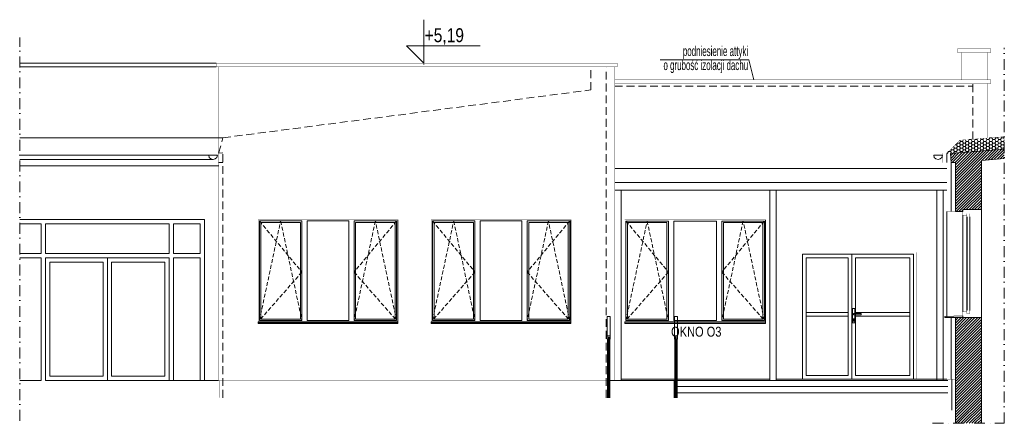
# Model space of a CAD drawing. Header units: millimetres. Extents: x 18880 to 99371, y -5529 to 27899.
# Tile 43 of 158: x 35685 to 37278, y -1716 to -1064. Entities that reach past the tile are written whole.
import ezdxf

# ---------------------------------------------------------------- set-up
doc = ezdxf.new("R2010")
doc.units = ezdxf.units.MM
doc.linetypes.add('DASHED', pattern=[19.05, 12.7, -6.35])
doc.linetypes.add('Kropki i Kreski', pattern=[335.138881, 176.388884, -88.194442, 0, -70.555556])
for name, color, linetype, lineweight in [('AA_HATCH', 252, 'Continuous', 0), ('AA_IZOLACJA', 251, 'Continuous', 0), ('AA_OPIS', 2, 'Continuous', 0), ('AA_WIDOK', 254, 'Continuous', 0), ('AA_WYMIAROWANIE_WEW', 253, 'Continuous', 0), ('AP wymiary', 40, 'Continuous', 0), ('K_SCIANY', 90, 'Continuous', 20)]:
    doc.layers.add(name, color=color, linetype=linetype, lineweight=lineweight)
doc.styles.add('ARIAL', font='arial.ttf')
doc.styles.add('DIM07', font='romans.shx', dxfattribs={"width": 0.7})
doc.styles.add('Dimensions', font='arial.ttf', dxfattribs={"width": 0.8})
doc.linetypes.add('STYROPIAN', pattern='A,0.000141,[1,styropian.shx,S=1,R=0,X=0,Y=0],-14.102004', length=14.102145)
doc.dimstyles.new('Rzędne__wierzch', dxfattribs={"dimtxt": 15, "dimasz": 0.75, "dimexe": 8, "dimexo": 0, "dimgap": 0, "dimtad": 0, "dimjust": 2, "dimtih": 1, "dimtoh": 1, "dimlfac": 0.01, "dimzin": 1, "dimtxsty": 'Dimensions', "dimblk": 'KOTA', "dimcen": 0, "dimse1": 1, "dimse2": 1, "dimsd1": 1, "dimclrd": 256, "dimclre": 256, "dimclrt": 256, "dimazin": 0, "dimtfac": 1, "dimtofl": 0, "dimtmove": 2, "dimatfit": 2, "dimldrblk": 'NONE', "dimfxl": 1, "dimlwd": -1, "dimlwe": -1, "dimarcsym": 0})
pattern_1 = [(45, (-4573.7598, 276.5494), (-2.24506403, 2.24506403), [])]

# ---------------------------------------------------------------- blocks, each defined once
blk = doc.blocks.new('ZOL okno O2')
at = {"layer": 'AA_OPIS', "linetype": 'DASHED', "ltscale": 0.5}
for points in [[(22271.1, 7293.8), (22339.9, 7211.3), (22271.1, 7132.8), (22305.5, 7293.8), (22339.9, 7132.8)], [(22495.1, 7293.8), (22426.3, 7211.3), (22495.1, 7132.8), (22460.7, 7293.8), (22426.3, 7132.8)]]:
    blk.add_lwpolyline(points, dxfattribs=at)
at = {"layer": 'AA_WIDOK', "color": 255, "const_width": 0.3}
for points in [[(22269.1, 7130.8), (22269.1, 7295.8)], [(22269.1, 7295.8), (22497.1, 7295.8)], [(22497.1, 7295.8), (22497.1, 7130.8)]]:
    blk.add_lwpolyline(points, dxfattribs=at)
at = {"layer": 'AA_WIDOK'}
for points in [[(22497.1, 7295.8), (22497.1, 7130.2)], [(22271.1, 7132.8), (22271.1, 7293.8)], [(22271.1, 7293.8), (22339.9, 7293.8)], [(22273.6, 7135.3), (22273.6, 7291.3)], [(22273.6, 7291.3), (22337.4, 7291.3)], [(22337.4, 7291.3), (22337.4, 7135.3)], [(22339.9, 7293.8), (22339.9, 7132.8)], [(22348.5, 7132.8), (22348.5, 7293.8)], [(22348.5, 7293.8), (22417.7, 7293.8)], [(22417.7, 7293.8), (22417.7, 7132.8)], [(22426.3, 7132.8), (22426.3, 7293.8)], [(22426.3, 7293.8), (22495.1, 7293.8)], [(22428.8, 7135.3), (22428.8, 7291.3)], [(22428.8, 7291.3), (22492.6, 7291.3)], [(22492.6, 7291.3), (22492.6, 7135.3)], [(22495.1, 7293.8), (22495.1, 7132.8)], [(22339.9, 7132.8), (22271.1, 7132.8)], [(22337.4, 7135.3), (22273.6, 7135.3)], [(22417.7, 7132.8), (22348.5, 7132.8)], [(22495.1, 7132.8), (22426.3, 7132.8)], [(22492.6, 7135.3), (22428.8, 7135.3)], [(22497.1, 7130), (22497.1, 7130.2)]]:
    blk.add_lwpolyline(points, dxfattribs=at)
at = {"layer": 'AA_WIDOK', "color": 4}
for points in [[(22497.1, 7130.8), (22269.1, 7130.8)], [(22269.1, 7128.3), (22269.1, 7130.8)], [(22269.1, 7130.2), (22269.1, 7130)], [(22269.1, 7130), (22497.1, 7130)], [(22269.1, 7128.3), (22497.1, 7128.3)], [(22269.1, 7127.8), (22269.1, 7128.3)], [(22269.1, 7127.8), (22497.1, 7127.8)], [(22497.1, 7128.3), (22497.1, 7130.8)], [(22497.1, 7127.8), (22497.1, 7128.3)]]:
    blk.add_lwpolyline(points, dxfattribs=at)
at = {"layer": 'AA_OPIS', "insert": (22384.9, 7122.8), "char_height": 16, "width": 300, "attachment_point": 2, "style": 'ARIAL'}
blk.add_mtext('{\\W0.8;OKNO O3}', dxfattribs=at)
blk = doc.blocks.new('KOTA')
at = {"ltscale": 100}
blk.add_lwpolyline([(62.5, 0), (0, 0), (25, 25), (25, -81)], dxfattribs=at)
blk = doc.blocks.new('*D1331')
at = {"layer": 'AA_WYMIAROWANIE_WEW', "transparency": 16777216}
blk.add_line((36338.7, -1136.2), (36338.7, -1135.1), dxfattribs=at)
at = {"layer": 'Defpoints', "color": 0, "transparency": 16777216}
for p in [(36338.7, -1134), (36348.4, -1134), (36863.7, -1653)]:
    blk.add_point(p, dxfattribs=at)
at = {"layer": 'AA_WYMIAROWANIE_WEW', "transparency": 16777216, "xscale": 1.125, "yscale": 1.125, "zscale": 1.125, "rotation": 90}
blk.add_blockref('KOTA', (36338.7, -1134), dxfattribs=at)
at = {"layer": 'AA_WYMIAROWANIE_WEW', "lineweight": 0, "transparency": 16777216, "insert": (36372, -1090.9), "char_height": 22.5, "attachment_point": 5, "style": 'Dimensions'}
blk.add_mtext('+5,19', dxfattribs=at)
blk = doc.blocks.new('_None')

msp = doc.modelspace()

# ---------------------------------------------------------------- hatches: boundary and pattern name
at = {"layer": 'AA_HATCH'}
h = msp.add_hatch(dxfattribs=at)
h.set_pattern_fill('HONEY', color=256)
h.set_pattern_definition([(0, (7941.3693, -10062.0152), (4.7625, 2.74963064), [3.175, -6.35]), (120, (7941.3693, -10062.0152), (-4.7625, 2.74963066), [3.175, -6.35]), (60, (7941.3693, -10062.0152), (1e-08, 5.4992613), [-6.35, 3.175])])
h.paths.add_polyline_path([(37277.83395, -1273.01512), (37277.83395, -1252.96828), (37206.07768, -1258.61518), (37184.83099, -1279.86187), (37190.83099, -1279.86187)])
h = msp.add_hatch(dxfattribs=at)
h.set_pattern_fill('ANSI31', color=256)
h.set_pattern_definition(pattern_1)
h.paths.add_polyline_path([(37240.83099, -1291.16478), (37277.83395, -1288.20455), (37277.83395, -1273.03012), (37190.83099, -1279.87686), (37192.02717, -1294.82909), (37198.83099, -1294.52478), (37198.83099, -1373.79806), (37210.83099, -1373.79806), (37210.83099, -1370.79806), (37240.83099, -1370.79806)])
h = msp.add_hatch(dxfattribs=at)
h.set_pattern_fill('ANSI31', color=256)
h.set_pattern_definition(pattern_1)
h.paths.add_polyline_path([(37240.83099, -1545.29806), (37198.83099, -1545.29806), (37198.83099, -1716.4227), (37240.83099, -1716.4227)])

# ---------------------------------------------------------------- linework, layer by layer
at = {"layer": 'AA_IZOLACJA', "linetype": 'STYROPIAN'}
msp.add_lwpolyline([(37185.02717, -1294.81986), (37185.02717, -1279.86187)], dxfattribs=at)
at = {"layer": 'AA_IZOLACJA', "linetype": 'STYROPIAN', "ltscale": 1.4}
for points in [[(37191.83099, -1373.79806), (37191.83099, -1294.82909)], [(37191.83099, -1644.96746), (37191.83099, -1545.29806)]]:
    msp.add_lwpolyline(points, dxfattribs=at)
at = {"layer": 'AA_IZOLACJA', "linetype": 'STYROPIAN', "ltscale": 1.2}
msp.add_lwpolyline([(37192.83099, -1694.96746), (37192.83099, -1644.96746)], dxfattribs=at)
at = {"layer": 'AA_OPIS', "linetype": 'Kropki i Kreski', "ltscale": 0.1}
for points in [[(35685.29128, -1712.50854), (35685.29128, -1092.70383)], [(37161.83099, -1716.4227), (37277.83395, -1716.4227), (37277.83395, -1109.39912)]]:
    msp.add_lwpolyline(points, dxfattribs=at)
at = {"layer": 'AA_OPIS'}
msp.add_lwpolyline([(36872.49485, -1160.98246), (36864.66017, -1128.5195), (36721.40542, -1128.5195)], dxfattribs=at)
at = {"layer": 'AA_OPIS', "linetype": 'DASHED', "ltscale": 0.5}
for points in [[(36072.83099, -1389.25319), (36141.63099, -1471.75319), (36072.83099, -1550.25319), (36107.23099, -1389.25319), (36141.63099, -1550.25319)], [(36294.83099, -1389.25319), (36226.03099, -1471.75319), (36294.83099, -1550.25319), (36260.43099, -1389.25319), (36226.03099, -1550.25319)], [(36352.83099, -1389.25319), (36421.63099, -1471.75319), (36352.83099, -1550.25319), (36387.23099, -1389.25319), (36421.63099, -1550.25319)], [(36574.83099, -1389.25319), (36506.03099, -1471.75319), (36574.83099, -1550.25319), (36540.43099, -1389.25319), (36506.03099, -1550.25319)]]:
    msp.add_lwpolyline(points, dxfattribs=at)
at = {"layer": 'AA_WIDOK', "const_width": 0.5}
msp.add_lwpolyline([(37256.35156, -1110.98246), (37202.35156, -1110.98246), (37202.35156, -1116.98246), (37256.35156, -1116.98246)], close=True, dxfattribs=at)
for points in [[(37208.35156, -1116.98246), (37208.35156, -1160.98246)], [(37250.35156, -1160.98246), (37250.35156, -1116.98246)], [(36006.83099, -1646.98246), (36006.83099, -1139.98246)], [(36647.83099, -1646.98246), (36647.83099, -1139.98246)], [(37250.35156, -1245.36583), (37250.35156, -1166.98246)], [(37250.35156, -1255.13102), (37250.35156, -1245.36583)], [(36635.9298, -1646.98246), (36006.83099, -1646.98246)], [(36008.83099, -1646.98246), (36008.83099, -1674.98246)]]:
    msp.add_lwpolyline(points, dxfattribs=at)
at = {"layer": 'AA_WIDOK', "color": 4, "const_width": 0.5}
msp.add_lwpolyline([(36651.83099, -1139.98246), (36002.83099, -1139.98246), (36002.83099, -1133.98246), (36651.83099, -1133.98246)], close=True, dxfattribs=at)
at = {"layer": 'AA_WIDOK', "color": 8, "linetype": 'DASHED'}
for points in [[(36006.83099, -1279.79817), (36013.83099, -1254.71906), (36608.83099, -1177.34434), (36608.83099, -1141.47444)], [(36633.83099, -1674.98246), (36633.83099, -1141.47444)], [(36647.83099, -1170.98246), (37226.83099, -1170.98246)], [(37226.83099, -1256.98199), (37226.83099, -1166.98246)], [(36006.83099, -1279.79817), (36013.83099, -1279.2473)], [(36013.83099, -1674.98246), (36013.83099, -1279.2473)], [(36007.02717, -1294.82909), (36013.83099, -1294.82909)]]:
    msp.add_lwpolyline(points, dxfattribs=at)
at = {"layer": 'AA_WIDOK', "color": 4}
for points, const_width in [([(36647.83099, -1160.98246), (37223.83099, -1160.98246)], 0.5), ([(37223.83099, -1160.98246), (37256.35156, -1160.98246)], 0.5), ([(37256.35156, -1166.98246), (37256.35156, -1160.98246)], 0.5), ([(36647.83099, -1166.98246), (37223.83099, -1166.98246)], 0.5), ([(37223.83099, -1166.98246), (37256.35156, -1166.98246)], 0.5), ([(37210.83099, -1379.79806), (37210.83099, -1370.79806)], 0.3), ([(37210.83099, -1370.79806), (37219.83099, -1370.79806)], 0.3), ([(37217.33099, -1379.79806), (37210.83099, -1379.79806)], 0.3), ([(37219.83099, -1377.29806), (37217.33099, -1377.29806)], 0.3), ([(37217.33099, -1377.29806), (37217.33099, -1379.79806)], 0.3), ([(37217.33099, -1382.29806), (37217.33099, -1377.29806)], 0.3), ([(37217.33099, -1377.29806), (37222.33099, -1377.29806)], 0.3), ([(37222.33099, -1382.29806), (37217.33099, -1382.29806)], 0.3), ([(37218.83099, -1382.29806), (37218.83099, -1533.79806)], 0.3), ([(37219.83099, -1370.79806), (37219.83099, -1377.29806)], 0.3), ([(37219.83099, -1382.29806), (37219.83099, -1533.79806)], 0.3), ([(37220.83099, -1382.29806), (37220.83099, -1533.79806)], 0.3), ([(37222.33099, -1377.29806), (37222.33099, -1382.29806)], 0.3), ([(37210.83099, -1545.29806), (37210.83099, -1536.29806)], 0.3), ([(37210.83099, -1536.29806), (37217.33099, -1536.29806)], 0.3), ([(37219.83099, -1545.29806), (37210.83099, -1545.29806)], 0.3), ([(37217.33099, -1538.79806), (37217.33099, -1533.79806)], 0.3), ([(37217.33099, -1533.79806), (37222.33099, -1533.79806)], 0.3), ([(37217.33099, -1536.29806), (37217.33099, -1538.79806)], 0.3), ([(37217.33099, -1538.79806), (37219.83099, -1538.79806)], 0.3), ([(37222.33099, -1538.79806), (37217.33099, -1538.79806)], 0.3), ([(37219.83099, -1538.79806), (37219.83099, -1545.29806)], 0.3), ([(37222.33099, -1533.79806), (37222.33099, -1538.79806)], 0.3)]:
    msp.add_lwpolyline(points, dxfattribs=dict(at, const_width=const_width))
at = {"layer": 'AA_WIDOK', "color": 9, "const_width": 0.3}
for points in [[(37206.07768, -1258.61518), (37277.83395, -1252.96828)], [(37184.83099, -1279.86187), (37206.07768, -1258.61518)], [(37192.02717, -1294.82909), (37178.02717, -1294.82909), (37178.02717, -1279.86187)], [(37190.83099, -1279.87686), (37178.02717, -1279.87686)], [(37198.83099, -1373.79806), (37184.83099, -1373.79806), (37184.83099, -1294.82909)], [(37198.83099, -1644.96746), (37184.83099, -1644.96746), (37184.83099, -1545.29806)]]:
    msp.add_lwpolyline(points, dxfattribs=at)
at = {"layer": 'AA_WIDOK', "color": 4}
for points in [[(35991.76881, -1286.32909), (35990.83099, -1282.82909)], [(35990.83099, -1282.82909), (35997.83099, -1282.82909)], [(35994.33099, -1288.89127), (35991.76881, -1286.32909)], [(35997.83099, -1289.82909), (35994.33099, -1288.89127)], [(35997.83099, -1282.82909), (36004.83099, -1282.82909)], [(36001.33099, -1288.89127), (35997.83099, -1289.82909)], [(36003.89317, -1286.32909), (36001.33099, -1288.89127)], [(36004.83099, -1282.82909), (36003.89317, -1286.32909)], [(37164.76881, -1286.32909), (37163.83099, -1282.82909)], [(37163.83099, -1282.82909), (37170.83099, -1282.82909)], [(37167.33099, -1288.89127), (37164.76881, -1286.32909)], [(37170.83099, -1289.82909), (37167.33099, -1288.89127)], [(37170.83099, -1282.82909), (37177.83099, -1282.82909)], [(37174.33099, -1288.89127), (37170.83099, -1289.82909)], [(37176.89317, -1286.32909), (37174.33099, -1288.89127)], [(37177.83099, -1282.82909), (37176.89317, -1286.32909)], [(37184.83099, -1304.60429), (36647.83099, -1304.60429)], [(36647.83099, -1327.17992), (37184.83099, -1327.17992)], [(37184.83099, -1339.17992), (36647.83099, -1339.17992)], [(37210.83099, -1536.29806), (37210.83099, -1379.79806)], [(37217.33099, -1382.29806), (37217.33099, -1533.79806)], [(37222.33099, -1382.29806), (37222.33099, -1533.79806)], [(37222.33099, -1382.29806), (37222.33099, -1533.79806)], [(36296.83099, -1552.25319), (36070.83099, -1552.25319)], [(36070.83099, -1554.75319), (36070.83099, -1552.25319)], [(36070.83099, -1552.88208), (36070.83099, -1553.03931)], [(36070.83099, -1553.03931), (36296.83099, -1553.03931)], [(36070.83099, -1554.75319), (36296.83099, -1554.75319)], [(36070.83099, -1555.25319), (36070.83099, -1554.75319)], [(36070.83099, -1555.25319), (36296.83099, -1555.25319)], [(36296.83099, -1554.75319), (36296.83099, -1552.25319)], [(36296.83099, -1555.25319), (36296.83099, -1554.75319)], [(36576.83099, -1552.25319), (36350.83099, -1552.25319)], [(36350.83099, -1554.75319), (36350.83099, -1552.25319)], [(36350.83099, -1552.88208), (36350.83099, -1553.03931)], [(36350.83099, -1553.03931), (36576.83099, -1553.03931)], [(36350.83099, -1554.75319), (36576.83099, -1554.75319)], [(36350.83099, -1555.25319), (36350.83099, -1554.75319)], [(36350.83099, -1555.25319), (36576.83099, -1555.25319)], [(36576.83099, -1554.75319), (36576.83099, -1552.25319)], [(36576.83099, -1555.25319), (36576.83099, -1554.75319)]]:
    msp.add_lwpolyline(points, dxfattribs=at)
at = {"layer": 'AA_WIDOK'}
for points in [[(36657.95957, -1646.98246), (36657.95957, -1339.17992)], [(36898.6165, -1646.98246), (36898.6165, -1339.17992)], [(36908.87367, -1646.98246), (36908.87367, -1339.17992)], [(37168.91326, -1646.98246), (37168.91326, -1339.17992)], [(37179.17042, -1646.98246), (37179.17042, -1339.17992)], [(37184.83099, -1373.79806), (37184.83099, -1545.29806)], [(37240.83099, -1370.79806), (37240.83099, -1545.29806)], [(36072.83099, -1550.25319), (36072.83099, -1389.25319)], [(36072.83099, -1389.25319), (36141.63099, -1389.25319)], [(36075.33099, -1547.75319), (36075.33099, -1391.75319)], [(36075.33099, -1391.75319), (36139.13099, -1391.75319)], [(36139.13099, -1391.75319), (36139.13099, -1547.75319)], [(36141.63099, -1389.25319), (36141.63099, -1550.25319)], [(36150.23099, -1550.25319), (36150.23099, -1389.25319)], [(36150.23099, -1389.25319), (36217.43099, -1389.25319)], [(36217.43099, -1389.25319), (36217.43099, -1550.25319)], [(36226.03099, -1550.25319), (36226.03099, -1389.25319)], [(36226.03099, -1389.25319), (36294.83099, -1389.25319)], [(36228.53099, -1547.75319), (36228.53099, -1391.75319)], [(36228.53099, -1391.75319), (36292.33099, -1391.75319)], [(36292.33099, -1391.75319), (36292.33099, -1547.75319)], [(36294.83099, -1389.25319), (36294.83099, -1550.25319)], [(36296.83099, -1387.25319), (36296.83099, -1552.88208)], [(36352.83099, -1550.25319), (36352.83099, -1389.25319)], [(36352.83099, -1389.25319), (36421.63099, -1389.25319)], [(36355.33099, -1547.75319), (36355.33099, -1391.75319)], [(36355.33099, -1391.75319), (36419.13099, -1391.75319)], [(36419.13099, -1391.75319), (36419.13099, -1547.75319)], [(36421.63099, -1389.25319), (36421.63099, -1550.25319)], [(36430.23099, -1550.25319), (36430.23099, -1389.25319)], [(36430.23099, -1389.25319), (36497.43099, -1389.25319)], [(36497.43099, -1389.25319), (36497.43099, -1550.25319)], [(36506.03099, -1550.25319), (36506.03099, -1389.25319)], [(36506.03099, -1389.25319), (36574.83099, -1389.25319)], [(36508.53099, -1547.75319), (36508.53099, -1391.75319)], [(36508.53099, -1391.75319), (36572.33099, -1391.75319)], [(36572.33099, -1391.75319), (36572.33099, -1547.75319)], [(36574.83099, -1389.25319), (36574.83099, -1550.25319)], [(36576.83099, -1387.25319), (36576.83099, -1552.88208)], [(37131.33099, -1644.98246), (37131.33099, -1442.98246), (36951.33099, -1442.98246), (36951.33099, -1644.98246)], [(36640.4298, -1543.88903), (36635.4298, -1543.88903)], [(36635.4298, -1543.88903), (36635.4298, -1575.17357)], [(36640.4298, -1543.88903), (36640.4298, -1575.17357)], [(36749.2635, -1543.88903), (36744.2635, -1543.88903)], [(36744.2635, -1543.88903), (36744.2635, -1575.17357)], [(36749.2635, -1543.88903), (36749.2635, -1575.17357)], [(36141.63099, -1550.25319), (36072.83099, -1550.25319)], [(36139.13099, -1547.75319), (36075.33099, -1547.75319)], [(36217.43099, -1550.25319), (36150.23099, -1550.25319)], [(36294.83099, -1550.25319), (36226.03099, -1550.25319)], [(36292.33099, -1547.75319), (36228.53099, -1547.75319)], [(36296.83099, -1553.03931), (36296.83099, -1552.88208)], [(36421.63099, -1550.25319), (36352.83099, -1550.25319)], [(36419.13099, -1547.75319), (36355.33099, -1547.75319)], [(36497.43099, -1550.25319), (36430.23099, -1550.25319)], [(36574.83099, -1550.25319), (36506.03099, -1550.25319)], [(36572.33099, -1547.75319), (36508.53099, -1547.75319)], [(36576.83099, -1553.03931), (36576.83099, -1552.88208)], [(36635.4298, -1580.19418), (36635.4298, -1575.17357)], [(36635.4298, -1575.17357), (36640.4298, -1575.17357)], [(36637.3939, -1580.19418), (36637.3939, -1576.98246)], [(36637.3939, -1576.98246), (36638.4657, -1576.98246)], [(36638.4657, -1576.98246), (36638.4657, -1580.19418)], [(36640.4298, -1575.17357), (36640.4298, -1580.19418)], [(36744.2635, -1580.19418), (36744.2635, -1575.17357)], [(36744.2635, -1575.17357), (36749.2635, -1575.17357)], [(36746.22761, -1580.19418), (36746.22761, -1576.98246)], [(36746.22761, -1576.98246), (36747.2994, -1576.98246)], [(36747.2994, -1576.98246), (36747.2994, -1580.19418)], [(36749.2635, -1575.17357), (36749.2635, -1580.19418)], [(36637.3939, -1580.19418), (36635.4298, -1580.19418)], [(36635.9298, -1674.98246), (36635.9298, -1580.19418)], [(36638.4657, -1580.19418), (36637.3939, -1580.19418)], [(36637.3939, -1674.98245), (36637.3939, -1580.19418)], [(36640.4298, -1580.19418), (36638.4657, -1580.19418)], [(36638.4657, -1580.19418), (36638.4657, -1674.98245)], [(36639.9298, -1674.98246), (36639.9298, -1580.19418)], [(36746.22761, -1580.19418), (36744.2635, -1580.19418)], [(36744.7635, -1674.98245), (36744.7635, -1580.19418)], [(36747.2994, -1580.19418), (36746.22761, -1580.19418)], [(36746.22761, -1674.98245), (36746.22761, -1580.19418)], [(36749.2635, -1580.19418), (36747.2994, -1580.19418)], [(36747.2994, -1580.19418), (36747.2994, -1674.98245)], [(36748.7635, -1674.98245), (36748.7635, -1580.19418)], [(36743.83099, -1646.98246), (36639.9298, -1646.98246)], [(36657.95957, -1644.98246), (36744.7635, -1644.98246)], [(36743.83099, -1674.98246), (36743.83099, -1646.98246)], [(36743.83099, -1646.98246), (36744.7635, -1646.98246)], [(36748.7635, -1644.98246), (36898.6165, -1644.98246)], [(36748.7635, -1646.98246), (37186.83099, -1646.98246)], [(36908.87367, -1644.98246), (36946.83099, -1644.98246)], [(36945.83099, -1644.98246), (37184.83099, -1644.96746)], [(36743.83099, -1656.98246), (36744.7635, -1656.98246)], [(36743.83099, -1666.98246), (36744.7635, -1666.98246)], [(36748.7635, -1656.98246), (37186.83099, -1656.98246)], [(36748.7635, -1666.98246), (37186.83099, -1666.98246)]]:
    msp.add_lwpolyline(points, dxfattribs=at)
at = {"layer": 'AA_WIDOK', "color": 255, "const_width": 0.3}
for points in [[(36070.83099, -1552.25319), (36070.83099, -1387.25319)], [(36070.83099, -1387.25319), (36296.83099, -1387.25319)], [(36296.83099, -1387.25319), (36296.83099, -1552.25319)], [(36350.83099, -1552.25319), (36350.83099, -1387.25319)], [(36350.83099, -1387.25319), (36576.83099, -1387.25319)], [(36576.83099, -1387.25319), (36576.83099, -1552.25319)], [(36946.33099, -1644.98246), (36946.33099, -1439.98246)], [(36946.33099, -1439.98246), (37136.33099, -1439.98246), (37136.33099, -1644.98246)]]:
    msp.add_lwpolyline(points, dxfattribs=at)
at = {"layer": 'AA_WIDOK'}
for points in [[(37031.33099, -1442.98246), (36951.33099, -1442.98246), (36951.33099, -1644.98246), (37031.33099, -1644.98246)], [(37025.33099, -1448.98246), (36957.33099, -1448.98246), (36957.33099, -1638.98246), (37025.33099, -1638.98246)], [(37131.33099, -1442.98246), (37031.33099, -1442.98246), (37031.33099, -1644.98246), (37131.33099, -1644.98246)], [(37125.33099, -1448.98246), (37037.33099, -1448.98246), (37037.33099, -1638.98246), (37125.33099, -1638.98246)], [(36957.33099, -1542.98246), (37025.33099, -1542.98246), (37025.33099, -1536.98246), (36957.33099, -1536.98246)], [(37036.33099, -1553.7844), (37032.33099, -1553.7844), (37032.33099, -1530.7844), (37036.33099, -1530.7844)], [(37037.33099, -1542.98246), (37125.33099, -1542.98246), (37125.33099, -1536.98246), (37037.33099, -1536.98246)], [(37181.83099, -1545.29806), (37210.83099, -1545.29806), (37210.83099, -1542.79806), (37181.83099, -1543.58417)]]:
    msp.add_lwpolyline(points, close=True, dxfattribs=at)
msp.add_lwpolyline([(37046.15166, -1540.98246), (37034.64159, -1540.98246, -1), (37034.64159, -1538.98246), (37046.15166, -1538.98246)], format="xyb", close=True, dxfattribs=at)
msp.add_lwpolyline([(37035.031, -1549.07259), (37035.031, -1550.61098, -1), (37033.631, -1550.61098), (37033.631, -1549.07259)], format="xyb", dxfattribs=at)
at = {"layer": 'AA_WIDOK', "color": 9}
msp.add_lwpolyline([(37186.83099, -1644.96746, 0.3, 0.3, 0), (37186.83099, -1694.96746, 0.3, 0.3, 0), (37198.83099, -1694.96746, 0, 0, 0)], format="xyseb", dxfattribs=at)
at = {"layer": 'AA_WIDOK'}
msp.add_circle((37034.331, -1548.35845), 1, dxfattribs=at)
at = {"layer": 'AP wymiary', "color": 251}
for points in [[(36002.83099, -1133.98246), (35685.29128, -1133.98246)], [(36002.83099, -1139.98246), (35685.29128, -1139.98246)], [(36013.83099, -1254.71906), (35685.29128, -1254.71906)], [(35990.83099, -1282.82909), (35685.29128, -1282.82909)], [(35997.83099, -1289.82909), (35685.29128, -1289.82909)], [(36007.02717, -1299.82909), (35685.29128, -1299.82909)], [(35983.83099, -1646.98246), (35983.83099, -1386.98246), (35685.29128, -1386.98246)], [(35685.29128, -1393.98246), (35719.83099, -1393.98246), (35719.83099, -1441.98246), (35685.29128, -1441.98246)], [(35685.29128, -1448.98246), (35719.83099, -1448.98246), (35719.83099, -1646.98246), (35685.29128, -1646.98246)], [(36006.83099, -1646.98246), (35726.83099, -1646.98246)]]:
    msp.add_lwpolyline(points, dxfattribs=at)
for points in [[(35926.83099, -1393.98246), (35726.83099, -1393.98246), (35726.83099, -1441.98246), (35926.83099, -1441.98246)], [(35976.83099, -1393.98246), (35933.83099, -1393.98246), (35933.83099, -1441.98246), (35976.83099, -1441.98246)], [(35926.83099, -1448.98246), (35726.83099, -1448.98246), (35726.83099, -1646.98246), (35926.83099, -1646.98246)], [(35726.83099, -1448.98246), (35826.83099, -1448.98246), (35826.83099, -1646.98246), (35726.83099, -1646.98246)], [(35926.83099, -1448.98246), (35826.83099, -1448.98246), (35826.83099, -1646.98246), (35926.83099, -1646.98246)], [(35976.83099, -1448.98246), (35933.83099, -1448.98246), (35933.83099, -1646.98246), (35976.83099, -1646.98246)], [(35733.83099, -1455.98246), (35819.83099, -1455.98246), (35819.83099, -1639.98246), (35733.83099, -1639.98246)], [(35919.83099, -1455.98246), (35833.83099, -1455.98246), (35833.83099, -1639.98246), (35919.83099, -1639.98246)]]:
    msp.add_lwpolyline(points, close=True, dxfattribs=at)
at = {"layer": 'K_SCIANY'}
for points in [[(37190.83099, -1279.86187), (37277.83395, -1273.01512)], [(37190.83099, -1279.87686), (37277.83395, -1273.03012)], [(37240.83099, -1291.16478), (37240.83099, -1370.79806), (37210.83099, -1370.79806), (37210.83099, -1373.79806), (37198.83099, -1373.79806), (37198.83099, -1294.52478), (37192.02717, -1294.82909), (37190.83099, -1279.87686)], [(37277.83395, -1288.20455), (37240.83099, -1291.16478)], [(37198.83099, -1716.4227), (37198.83099, -1545.29806)], [(37198.83099, -1545.29806), (37240.83099, -1545.29806)], [(37198.83099, -1545.29806), (37240.83099, -1545.29806)], [(37240.83099, -1545.29806), (37240.83099, -1716.4227)]]:
    msp.add_lwpolyline(points, dxfattribs=at)
at = {"layer": 'K_SCIANY', "const_width": 0.5}
msp.add_lwpolyline([(37186.83099, -1674.98246), (35685.29128, -1674.98246)], dxfattribs=at)

# ---------------------------------------------------------------- block references
msp.add_blockref('ZOL okno O2', (14394.69966, -8683.08536))

# ---------------------------------------------------------------- texts
at = {"layer": 'AA_OPIS', "insert": (36863.49691, -1149.98232), "char_height": 16, "width": 151.2593731, "attachment_point": 9, "line_spacing_factor": 0.85, "style": 'DIM07'}
msp.add_mtext('{\\fArial Narrow|b0|i0|c238|p34;podniesienie attyki\\Po grubość izolacji dachu}', dxfattribs=at)

# ---------------------------------------------------------------- dimensions: what is measured, and where the dimension line sits
at = {"layer": 'AA_WYMIAROWANIE_WEW', "lineweight": 0}
dim = msp.add_linear_dim(base=(36338.65352, -1133.98246), p1=(36863.73605, -1652.97262), p2=(36348.36545, -1133.98246), angle=90, dimstyle='Rzędne__wierzch', override={"dimscale": 1.5, "dimpost": '+<>'}, dxfattribs=at)
dim.commit()
dim.dimension.update_dxf_attribs({"geometry": '*D1331', "text_midpoint": (36371.99043, -1090.91149), "dimtype": 160})

doc.saveas('drawing.dxf')
